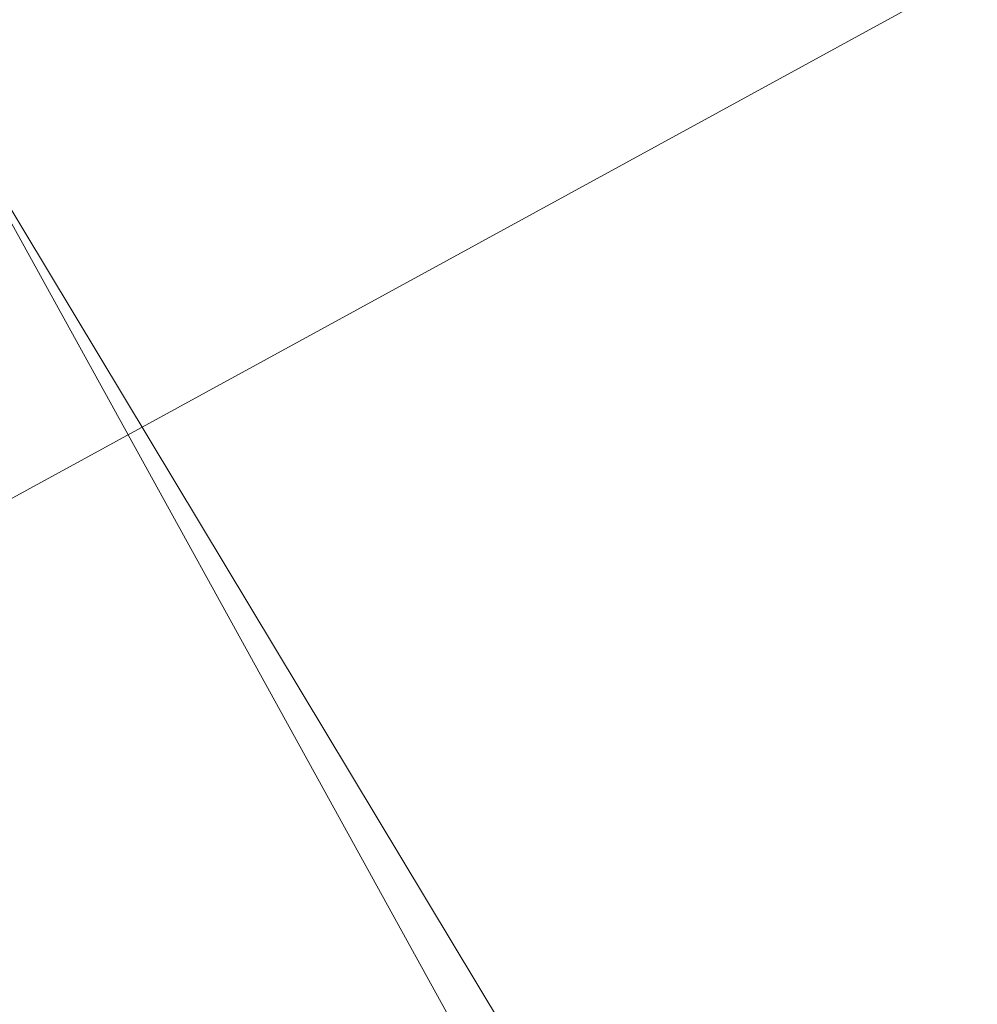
# Model space of a CAD drawing. Header units: metres. Extents: x 0 to 8443948, y 0 to 5887002.
# Tile 76 of 256: x 8442597.04 to 8442599.38, y 5885944.69 to 5885947.1. Entities that reach past the tile are written whole.
import ezdxf
from ezdxf import colors
from ezdxf.entities.mleader import LeaderData, LeaderLine
from ezdxf.math import Vec2, Vec3

# ---------------------------------------------------------------- set-up
doc = ezdxf.new("R2010")
doc.units = ezdxf.units.M
doc.header["$MEASUREMENT"] = 0
doc.linetypes.add('1', pattern=[0])
for name, color, linetype in [('!STR opis', 7, 'CONTINUOUS'), ('przewód elektroenergetyczny podziemny', 253, 'CONTINUOUS'), ('przewód wodociągowy', 253, 'CONTINUOUS')]:
    doc.layers.add(name, color=color, linetype=linetype)
doc.styles.add('_STR_Arial Narrow', font='ARIALN.TTF', dxfattribs={"width": 0.8, "height": 1})

msp = doc.modelspace()

# ---------------------------------------------------------------- linework, layer by layer
at = {"layer": 'przewód elektroenergetyczny podziemny', "color": 1, "linetype": 'Continuous', "lineweight": 18, "flags": 128}
for points in [[(8442552.44, 5886017.91), (8442553.89, 5886018.59), (8442554.93, 5886019.07), (8442555.39, 5886018.9), (8442563.06, 5886005), (8442572.13, 5885989.04), (8442575.86, 5885982.04), (8442581.48, 5885972.1), (8442583.47, 5885970.68), (8442583.72, 5885970.19), (8442583.61, 5885969.44), (8442586.74, 5885963.71), (8442600.46, 5885940.92), (8442604.8, 5885933.34), (8442605.74, 5885930.05), (8442602.38, 5885927.95), (8442589.55, 5885920.78), (8442586.65, 5885919.43), (8442585.17, 5885921.98), (8442582.51, 5885923.86)], [(8442583.73, 5885924.56), (8442584.58, 5885923.05), (8442588.98, 5885923.17), (8442595.12, 5885926.15), (8442599.23, 5885928.25), (8442604.55, 5885930.94), (8442604.52, 5885933.26), (8442600.06, 5885941.09), (8442593.58, 5885952.84), (8442590.23, 5885958.94), (8442584.46, 5885969.35)]]:
    msp.add_lwpolyline(points, dxfattribs=at)
at = {"layer": 'przewód wodociągowy', "color": 5, "linetype": 'Continuous', "lineweight": 18, "flags": 128}
msp.add_lwpolyline([(8442594.83, 5885944.73), (8442613.66, 5885955.02), (8442627.88, 5885962.74)], dxfattribs=at)

# ---------------------------------------------------------------- leaders
at = {"layer": '!STR opis', "color": 0, "linetype": 'ByBlock', "lineweight": 35}
ml = msp.add_multileader_mtext('Standard', dxfattribs=at)
ml.set_content('{\\fArial Narrow|b0|i1|c238|p34;\\C0;kosz betonowy + ławka}', color=7, style='_STR_Arial Narrow')
ml.set_leader_properties(linetype='1', lineweight=15)
ml.build(insert=Vec2(0, 0))
ml.multileader.update_dxf_attribs({"text_left_attachment_type": 6, "text_right_attachment_type": 7, "dogleg_length": 0.6311, "arrow_head_size": 0.7})
ctx = ml.context
ctx.base_point, ctx.char_height, ctx.arrow_head_size, ctx.landing_gap_size, ctx.plane_origin, ctx.plane_x_axis, ctx.plane_y_axis = Vec3(8442589.7926, 5885945.4796), 1, 0.7, 0.2, Vec3(8442601.9145, 5885918.1998), Vec3(0.492496, -0.870315), Vec3(0.870315, 0.492496)
ctx.left_attachment, ctx.right_attachment, ctx.text_align_type = 6, 7, 2
notes = []
notes.append((ctx, [(0, (1, 1, 0), (8442594.9311, 5885936.3991), (-0.492496, 0.870315), 0.6311, [(0, [(8442599.3051, 5885937.8186), (8442594.9311, 5885936.3991)], 0, [])])]))
ctx.mtext.insert, ctx.mtext.text_direction, ctx.mtext.rotation, ctx.mtext.width, ctx.mtext.alignment, ctx.mtext.flow_direction = Vec3(8442595.648, 5885937.7598), Vec3(0.492496, -0.870315), -0.043162, 16.205195, 3, 5
for ctx, leaders in notes:
    for number, flags, end, landing, length, lines in leaders:
        leader = LeaderData()
        leader.index, (leader.has_last_leader_line, leader.has_dogleg_vector, leader.attachment_direction) = number, flags
        leader.last_leader_point, leader.dogleg_vector, leader.dogleg_length = Vec3(end), Vec3(landing), length
        for number, points, colour, breaks in lines:
            line = LeaderLine()
            line.index, line.vertices, line.color, line.breaks = number, Vec3.list(points), colors.encode_raw_color(colour), breaks
            leader.lines.append(line)
        ctx.leaders.append(leader)

doc.saveas('drawing.dxf')
